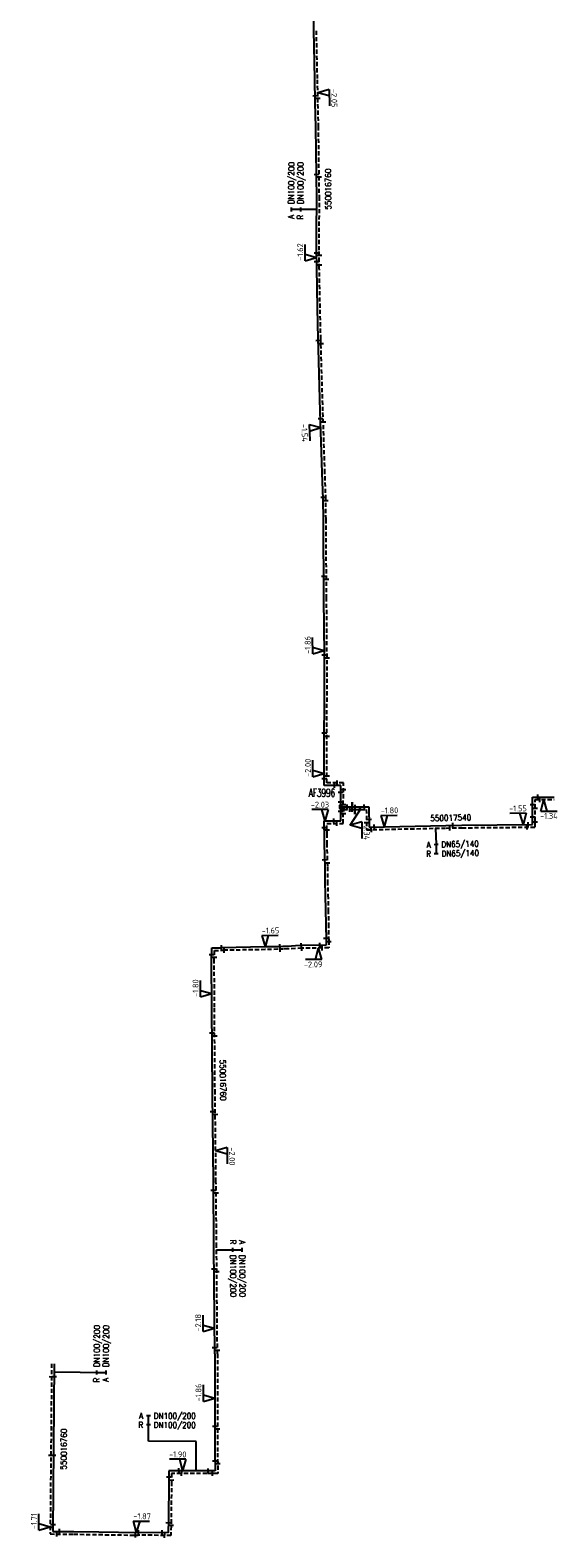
# Model space of a CAD drawing. Header units: millimetres. Extents: x 0 to 118318689, y 0 to 490460760.
# Tile 35 of 117: x 117157626 to 117238136, y 484635183 to 484865321. Entities that reach past the tile are written whole.
import ezdxf
from ezdxf.enums import TextEntityAlignment as Align

# ---------------------------------------------------------------- set-up
doc = ezdxf.new("R2010")
doc.units = ezdxf.units.MM
doc.header["$LTSCALE"] = 200
doc.linetypes.add('HIDDEN2', pattern=[4.7625, 3.175, -1.5875])
doc.layers.get('0').update_dxf_attribs({"color": 8})
for name, color, linetype in [('WT-C-AFSLUITER', 7, 'Continuous'), ('WT-C-mof', 7, 'Continuous'), ('WT-C-tstuk', 7, 'Continuous'), ('WT-I-diam', 7, 'Continuous'), ('WT-I-info', 7, 'Continuous'), ('WT-I-NAP', 7, 'Continuous'), ('WT-L-aanvoer', 6, 'Continuous'), ('WT-L-retour', 6, 'HIDDEN2')]:
    doc.layers.add(name, color=color, linetype=linetype)
doc.styles.add('DIN17', font='ROMANS.SHX', dxfattribs={"width": 0.9})
doc.styles.add('ISOCP', font='ISOCP.SHX')

# ---------------------------------------------------------------- blocks, each defined once
blk = doc.blocks.new('LR-mof')
at = {"color": 0, "linetype": 'ByBlock', "lineweight": -2}
blk.add_line((0, -0.75), (0, 0.75), dxfattribs=at)
blk = doc.blocks.new('LR-tso')
blk.add_lwpolyline([(-0.375, -0.375), (0.375, -0.375), (0.375, 0.375), (-0.375, 0.375)], close=True)
blk = doc.blocks.new('nap2')
at = {"color": 0, "linetype": 'Continuous'}
for p, q in [((1, 3.5), (-4, 3.5)), ((-1, 3.5), (0, 0)), ((1, 3.5), (0, 0))]:
    blk.add_line(p, q, dxfattribs=at)
at = {"color": 0, "linetype": 'Continuous', "style": 'ISOCP'}
for tag, p in [('*1', (-1.5, 5)), ('*2', (-4, 1.5))]:
    blk.add_attdef(tag, text='', height=1.8, dxfattribs=at).set_placement(p, align=Align.MIDDLE)
blk = doc.blocks.new('nap1')
at = {"color": 0, "linetype": 'Continuous'}
for p, q in [((-1, 3.5), (0, 0)), ((-1, 3.5), (4, 3.5)), ((1, 3.5), (0, 0))]:
    blk.add_line(p, q, dxfattribs=at)
at = {"color": 0, "linetype": 'Continuous', "style": 'ISOCP'}
for tag, p in [('*1', (1.7, 5)), ('*2', (4, 1.5))]:
    blk.add_attdef(tag, text='', height=1.8, dxfattribs=at).set_placement(p, align=Align.MIDDLE)
blk = doc.blocks.new('LR-AFS')
at = {"color": 0, "lineweight": -3, "const_width": 0.7}
blk.add_lwpolyline([(0, -1.5), (0, 1.5)], dxfattribs=at)
at = {"color": 7, "linetype": 'ByBlock', "lineweight": -2, "style": 'DIN17', "width": 0.9}
blk.add_attdef('*1', text='', height=2.5, dxfattribs=at).set_placement((0, 5), align=Align.MIDDLE)
at = {"color": 0, "linetype": 'ByBlock', "lineweight": -2, "style": 'DIN17', "width": 0.3, "flags": 1}
for tag, p in [('*2', (2.5, 1.5)), ('OCODE', (-7.5, -2.5)), ('ST', (-7.5, -5)), ('VCODE', (-2.5, -5)), ('NCODE', (-2.5, -2.5)), ('NIVO', (2.5, -5)), ('BC', (2.5, -2.5)), ('IMM', (7.5, -5)), ('RK', (7.5, -2.5)), ('VERTR', (-7.5, -10)), ('FABR', (-7.5, -7.5)), ('OPBLEN', (-2.5, -10)), ('TYPE', (-2.5, -7.5)), ('OPBOUW', (2.5, -7.5)), ('HULPST', (2.5, -10)), ('VERLSP', (7.5, -10)), ('BEDIEN', (7.5, -7.5)), ('DEKM', (-7.5, -12.5)), ('PDATUM', (-2.5, -12.5)), ('OPM', (2.5, -12.5)), ('BORD', (7.5, -12.5)), ('BORDL', (-7.5, -15)), ('BORDX', (-2.5, -15)), ('BORDY', (2.5, -15)), ('BORDZ', (7.5, -15))]:
    blk.add_attdef(tag, text='', height=1.8, dxfattribs=at).set_placement(p, align=Align.MIDDLE)
blk = doc.blocks.new('LR-hyp')
at = {"color": 7, "linetype": 'ByBlock', "lineweight": -3, "style": 'DIN17', "width": 0.9}
blk.add_attdef('*1', text='', height=1.8, dxfattribs=at).set_placement((0, 0), align=Align.MIDDLE)
at = {"color": 7, "linetype": 'ByBlock', "lineweight": -2, "style": 'DIN17', "width": 0.9, "flags": 1}
blk.add_attdef('*2', text='', height=1.8, dxfattribs=at).set_placement((0, -5), align=Align.MIDDLE)
blk = doc.blocks.new('LR-DIAO2')
at = {"color": 0, "lineweight": -3}
blk.add_line((0, 0), (0, -5), dxfattribs=at)
at = {"color": 0, "linetype": 'Continuous', "lineweight": -3}
blk.add_line((0, -5), (0, -7.8), dxfattribs=at)
at = {"color": 0, "lineweight": -3}
for points in [[(0.61, -5), (0, -5), (-0.61, -5)], [(0.61, -7.8), (0, -7.8), (-0.61, -7.8)]]:
    blk.add_lwpolyline(points, dxfattribs=at)
at = {"color": 1, "lineweight": -3, "style": 'DIN17', "width": 0.9}
for tag, p in [('*1', (-1.61, -5)), ('*2', (-1.61, -7.78))]:
    blk.add_attdef(tag, text='', height=1.8, dxfattribs=at).set_placement(p, align=Align.MIDDLE_RIGHT)
for tag, p in [('*11', (1.61, -5)), ('*12', (1.61, -7.8))]:
    blk.add_attdef(tag, text='', height=1.8, dxfattribs=at).set_placement(p, align=Align.MIDDLE_LEFT)
blk = doc.blocks.new('LR-DIAB2')
at = {"color": 0, "linetype": 'Continuous', "lineweight": -3}
blk.add_line((0, 5), (0, 7.8), dxfattribs=at)
at = {"color": 0, "lineweight": -3}
blk.add_line((0, 0), (0, 5), dxfattribs=at)
for points in [[(0.61, 7.8), (0, 7.8), (-0.61, 7.8)], [(0.61, 5), (0, 5), (-0.61, 5)]]:
    blk.add_lwpolyline(points, dxfattribs=at)
at = {"color": 1, "lineweight": -3, "style": 'DIN17', "width": 0.9}
for tag, p in [('*1', (-1.61, 7.8)), ('*2', (-1.61, 5.02))]:
    blk.add_attdef(tag, text='', height=1.8, dxfattribs=at).set_placement(p, align=Align.MIDDLE_RIGHT)
for tag, p in [('*11', (1.61, 7.8)), ('*12', (1.61, 5))]:
    blk.add_attdef(tag, text='', height=1.8, dxfattribs=at).set_placement(p, align=Align.MIDDLE_LEFT)

msp = doc.modelspace()

# ---------------------------------------------------------------- linework, layer by layer
at = {"layer": 'WT-I-diam'}
for p, q in [((117161293, 484660500), (117165263, 484660466)), ((117182950, 484649887), (117175659, 484649916)), ((117182932, 484645413), (117182950, 484649887))]:
    msp.add_line(p, q, dxfattribs=at)
at = {"layer": 'WT-I-info'}
msp.add_line((117206474, 484743968), (117208123, 484746542), dxfattribs=at)
at = {"layer": 'WT-L-aanvoer'}
for p, q in [((117200896, 484865318), (117200865, 484868822)), ((117201058, 484857914), (117200896, 484865318)), ((117201136, 484854257), (117201058, 484857914)), ((117201214, 484850508), (117201136, 484854257)), ((117201358, 484839526), (117201214, 484850508)), ((117201339, 484834513), (117201358, 484839526)), ((117201329, 484831716), (117201339, 484834513)), ((117201343, 484829012), (117201329, 484831716)), ((117201467, 484822940), (117201343, 484829012)), ((117201565, 484818179), (117201467, 484822940)), ((117201603, 484816697), (117201565, 484818179)), ((117201888, 484807187), (117201603, 484816697)), ((117202202, 484797729), (117201888, 484807187)), ((117202338, 484793735), (117202202, 484797729)), ((117202365, 484790648), (117202338, 484793735)), ((117202453, 484778577), (117202365, 484790648)), ((117202519, 484769987), (117202453, 484778577)), ((117202506, 484750032), (117202519, 484769989)), ((117205011, 484750025), (117202506, 484750032)), ((117205004, 484744640), (117205011, 484750025)), ((117205007, 484746762), (117206732, 484746752)), ((117206732, 484746752), (117208070, 484746744)), ((117208070, 484746744), (117209291, 484746750)), ((117209291, 484746750), (117209333, 484743655)), ((117234295, 484744051), (117234296, 484748252)), ((117234296, 484748252), (117237564, 484748251)), ((117202493, 484744629), (117205004, 484744640)), ((117202504, 484743272), (117202493, 484744629)), ((117209333, 484743655), (117221070, 484743913)), ((117221070, 484743913), (117223504, 484743949)), ((117223504, 484743949), (117234295, 484744051)), ((117202504, 484743272), (117202490, 484742657)), ((117202490, 484742657), (117202491, 484741212)), ((117202491, 484741212), (117202540, 484739239)), ((117202540, 484739239), (117202572, 484737553)), ((117202572, 484737553), (117202598, 484735407)), ((117202598, 484735407), (117202655, 484733300)), ((117202655, 484733300), (117202708, 484731014)), ((117202708, 484731014), (117202745, 484728886)), ((117202745, 484728886), (117202776, 484726332)), ((117195404, 484725417), (117193487, 484725372)), ((117196172, 484725439), (117195404, 484725417)), ((117196887, 484725473), (117196172, 484725439)), ((117198085, 484725555), (117196887, 484725473)), ((117199073, 484725587), (117198085, 484725555)), ((117202779, 484725638), (117199073, 484725587)), ((117202776, 484726332), (117202779, 484725638)), ((117185318, 484723235), (117185332, 484725251)), ((117185340, 484716186), (117185318, 484723235)), ((117185332, 484725251), (117186814, 484725264)), ((117193487, 484725372), (117186814, 484725264)), ((117185435, 484703015), (117185340, 484716186)), ((117185580, 484689526), (117185435, 484703015)), ((117185666, 484679647), (117185580, 484689526)), ((117185797, 484663265), (117185666, 484679647)), ((117185797, 484663265), (117185804, 484656616)), ((117161304, 484661745), (117161085, 484636170)), ((117185804, 484656616), (117185823, 484648123)), ((117185823, 484648123), (117185844, 484645412)), ((117180626, 484645422), (117178778, 484645407)), ((117178778, 484645407), (117178790, 484643728)), ((117184582, 484645406), (117180626, 484645422)), ((117185844, 484645412), (117184582, 484645406)), ((117178790, 484643728), (117178731, 484637940)), ((117178731, 484637940), (117178702, 484635953)), ((117161085, 484636170), (117164271, 484636138)), ((117164271, 484636138), (117168094, 484636081)), ((117168094, 484636081), (117174102, 484635991)), ((117178702, 484635953), (117174102, 484635991))]:
    msp.add_line(p, q, dxfattribs=at)
at = {"layer": 'WT-L-retour', "lineweight": -3}
for p, q in [((117201458, 484857923), (117201296, 484865324)), ((117201536, 484854265), (117201458, 484857923)), ((117201614, 484850515), (117201536, 484854265)), ((117201758, 484839528), (117201614, 484850515)), ((117201739, 484834511), (117201758, 484839528)), ((117201729, 484831716), (117201739, 484834511)), ((117201743, 484829017), (117201729, 484831716)), ((117201867, 484822948), (117201743, 484829017)), ((117201965, 484818188), (117201867, 484822948)), ((117202003, 484816708), (117201965, 484818188)), ((117202288, 484807199), (117202003, 484816708)), ((117202602, 484797742), (117202288, 484807199)), ((117202738, 484793743), (117202602, 484797742)), ((117202765, 484790652), (117202738, 484793743)), ((117202853, 484778580), (117202765, 484790652)), ((117202922, 484769520), (117202853, 484778580)), ((117202906, 484750431), (117202922, 484769520)), ((117205412, 484750424), (117202906, 484750431)), ((117205403, 484744241), (117205412, 484750424)), ((117205406, 484746379), (117207158, 484746369)), ((117207158, 484746369), (117208070, 484746364)), ((117208070, 484746364), (117208916, 484746368)), ((117208916, 484746368), (117208958, 484743266)), ((117234675, 484743674), (117234676, 484747871)), ((117234676, 484747871), (117237564, 484747871)), ((117202896, 484744231), (117205403, 484744241)), ((117202904, 484743269), (117202896, 484744231)), ((117202904, 484743269), (117202890, 484742652)), ((117202890, 484742652), (117202891, 484741217)), ((117208958, 484743266), (117221077, 484743533)), ((117221077, 484743533), (117223509, 484743569)), ((117223509, 484743569), (117234675, 484743674)), ((117202891, 484741217), (117202940, 484739248)), ((117202940, 484739248), (117202972, 484737559)), ((117202972, 484737559), (117202998, 484735415)), ((117202998, 484735415), (117203055, 484733310)), ((117203055, 484733310), (117203107, 484731022)), ((117203107, 484731022), (117203145, 484728892)), ((117203145, 484728892), (117203176, 484726336)), ((117203176, 484726336), (117203181, 484725243)), ((117185718, 484723238), (117185736, 484724854)), ((117185740, 484716188), (117185718, 484723238)), ((117185736, 484724854), (117187240, 484724868)), ((117193495, 484724972), (117187240, 484724868)), ((117195414, 484725018), (117193495, 484724972)), ((117196188, 484725039), (117195414, 484725018)), ((117196910, 484725074), (117196188, 484725039)), ((117198106, 484725156), (117196910, 484725074)), ((117199083, 484725187), (117198106, 484725156)), ((117203181, 484725243), (117199083, 484725187)), ((117185834, 484703019), (117185740, 484716188)), ((117185980, 484689529), (117185834, 484703019)), ((117186066, 484679650), (117185980, 484689529)), ((117186197, 484663266), (117186066, 484679650)), ((117186197, 484663266), (117186204, 484656617)), ((117160904, 484661748), (117160682, 484635774)), ((117186204, 484656617), (117186223, 484648125)), ((117186223, 484648125), (117186248, 484645014)), ((117180627, 484645022), (117179181, 484645011)), ((117179181, 484645011), (117179190, 484643727)), ((117184582, 484645006), (117180627, 484645022)), ((117186248, 484645014), (117184582, 484645006)), ((117179190, 484643727), (117179131, 484637935)), ((117179131, 484637935), (117179097, 484635550)), ((117160682, 484635774), (117164266, 484635738)), ((117164266, 484635738), (117168088, 484635681)), ((117168088, 484635681), (117174098, 484635591)), ((117179097, 484635550), (117174098, 484635591))]:
    msp.add_line(p, q, dxfattribs=at)

# ---------------------------------------------------------------- block references
at = {"layer": 'WT-C-AFSLUITER', "linetype": 'Continuous'}
ref = msp.add_blockref('LR-AFS', (117206732, 484746752), dxfattribs=dict(at, xscale=499.9999999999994, yscale=499.9999999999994, zscale=499.9999999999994, rotation=359.6702))
ref.add_attrib('*1', 'AF3996', dxfattribs={"layer": '0', "color": 7, "linetype": 'ByBlock', "lineweight": -2, "height": 1250, "rotation": 359.6702, "style": 'DIN17', "width": 0.65}).set_placement((117202140, 484748908), align=Align.MIDDLE)
at = {"layer": 'WT-C-AFSLUITER', "linetype": 'Continuous', "xscale": 499.9999999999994, "yscale": 499.9999999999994, "zscale": 499.9999999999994, "rotation": 359.6702}
msp.add_blockref('LR-AFS', (117207158, 484746369), dxfattribs=at)
at = {"layer": 'WT-C-mof', "linetype": 'Continuous'}
for p, xscale, yscale, zscale, rotation in [((117201114, 484855314), 500, 500, 500, 271.2346), ((117201522, 484854929), 500, 500, 500, 271.2346), ((117201308, 484843317), 499.9999999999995, 499.9999999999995, 499.9999999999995, 270.7504), ((117201713, 484842931), 499.9999999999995, 499.9999999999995, 499.9999999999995, 270.7504), ((117201331, 484831319), 499.9999999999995, 499.9999999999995, 499.9999999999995, 270.2811), ((117201338, 484830011), 499.9999999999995, 499.9999999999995, 499.9999999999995, 270.2811), ((117201733, 484830994), 499.9999999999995, 499.9999999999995, 499.9999999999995, 270.2811), ((117201740, 484829497), 499.9999999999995, 499.9999999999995, 499.9999999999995, 270.2811), ((117201570, 484817982), 500, 500, 500, 271.4671), ((117201983, 484817504), 500, 500, 500, 271.4671), ((117201926, 484806046), 499.9999999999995, 499.9999999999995, 499.9999999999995, 271.9031), ((117202343, 484805528), 499.9999999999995, 499.9999999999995, 499.9999999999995, 271.9031), ((117202327, 484794037), 499.9999999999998, 499.9999999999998, 499.9999999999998, 271.9434), ((117202740, 484793525), 500, 500, 500, 270.5146), ((117202428, 484781999), 500.0000000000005, 500.0000000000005, 500.0000000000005, 270.4148), ((117202832, 484781501), 500.0000000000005, 500.0000000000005, 500.0000000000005, 270.4148), ((117202519, 484769987), 500.0000000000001, 500.0000000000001, 500.0000000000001, 270.4404), ((117202922, 484769520), 500.0000000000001, 500.0000000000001, 500.0000000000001, 270.4404), ((117202511, 484757987), 499.9999999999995, 499.9999999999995, 499.9999999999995, 89.9627), ((117202912, 484757521), 500.0000000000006, 500.0000000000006, 500.0000000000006, 89.95100000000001), ((117207901, 484746365), 499.9999999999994, 499.9999999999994, 499.9999999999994, 359.6702), ((117203982, 484744635), 500, 500, 500, 0.2439999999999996), ((117204406, 484744237), 500, 500, 500, 0.2439999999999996), ((117221671, 484743542), 500, 500, 500, 0.8593), ((117222132, 484743929), 500, 500, 500, 0.8593), ((117202501, 484743613), 500, 500, 500, 270.4605), ((117202904, 484743269), 500, 500, 500, 270.4605), ((117202550, 484738701), 500.0000000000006, 500.0000000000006, 500.0000000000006, 271.0743), ((117202959, 484738211), 500.0000000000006, 500.0000000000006, 500.0000000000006, 271.0743), ((117195728, 484725426), 500.0000000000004, 500.0000000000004, 500.0000000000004, 1.596199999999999), ((117195763, 484725027), 500.0000000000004, 500.0000000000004, 500.0000000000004, 1.596199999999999), ((117199008, 484725585), 499.9999999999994, 499.9999999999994, 499.9999999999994, 1.867200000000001), ((117199047, 484725186), 499.9999999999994, 499.9999999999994, 499.9999999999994, 1.867200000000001), ((117201846, 484725625), 500, 500, 500, 0.7796999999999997), ((117202175, 484725230), 500, 500, 500, 0.7796999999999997), ((117202772, 484726706), 500.0000000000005, 500.0000000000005, 500.0000000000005, 270.7028), ((117203177, 484726214), 500.0000000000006, 500.0000000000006, 500.0000000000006, 270.2534), ((117185368, 484712250), 499.9999999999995, 499.9999999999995, 499.9999999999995, 270.4126), ((117185771, 484711827), 499.9999999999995, 499.9999999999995, 499.9999999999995, 270.4126), ((117185464, 484700248), 500.0000000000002, 500.0000000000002, 500.0000000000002, 270.6192), ((117185869, 484699828), 500.0000000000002, 500.0000000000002, 500.0000000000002, 270.6192), ((117185591, 484688252), 499.9999999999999, 499.9999999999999, 499.9999999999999, 270.4959), ((117185995, 484687828), 499.9999999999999, 499.9999999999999, 499.9999999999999, 270.4959), ((117185693, 484676250), 500, 500, 500, 270.4605), ((117186097, 484675825), 500, 500, 500, 270.4605), ((117185790, 484664252), 500, 500, 500, 270.4605), ((117186193, 484663830), 500, 500, 500, 270.4605), ((117160886, 484659734), 500.0000000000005, 500.0000000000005, 500.0000000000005, 89.51030000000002), ((117161287, 484659749), 500.0000000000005, 500.0000000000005, 500.0000000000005, 89.51030000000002), ((117185814, 484652252), 500, 500, 500, 270.1259), ((117186215, 484651830), 500, 500, 500, 270.1259), ((117160784, 484647735), 500.0000000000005, 500.0000000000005, 500.0000000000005, 89.51030000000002), ((117161184, 484647749), 500.0000000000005, 500.0000000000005, 500.0000000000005, 89.51030000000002), ((117180334, 484645420), 500, 500, 500, 0.4604999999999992), ((117180741, 484645022), 500, 500, 500, 359.7682), ((117184796, 484645407), 499.9999999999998, 499.9999999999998, 499.9999999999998, 0.2534999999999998), ((117185444, 484645010), 499.9999999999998, 499.9999999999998, 499.9999999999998, 0.2534999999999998), ((117185832, 484646947), 500, 500, 500, 270.4605), ((117186236, 484646525), 500, 500, 500, 270.4605), ((117173700, 484635597), 500, 500, 500, 359.1409), ((117174102, 484635991), 500.0000000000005, 500.0000000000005, 500.0000000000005, 179.1408651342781)]:
    msp.add_blockref('LR-mof', p, dxfattribs=dict(at, xscale=xscale, yscale=yscale, zscale=zscale, rotation=rotation))
at = {"layer": 'WT-C-mof'}
for p, xscale, yscale, zscale, rotation in [((117202507, 484751032), 500, 500, 500, 89.96272576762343), ((117202907, 484751431), 500, 500, 500, 89.95098347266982), ((117204412, 484750427), 500.0000000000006, 500.0000000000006, 500.0000000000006, 179.8505811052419), ((117204011, 484750028), 499.9999999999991, 499.9999999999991, 499.9999999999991, 179.8505811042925), ((117205010, 484749025), 500.0000000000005, 500.0000000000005, 500.0000000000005, 269.9198073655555), ((117205410, 484749424), 500.0000000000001, 500.0000000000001, 500.0000000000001, 269.919807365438), ((117235096, 484748251), 500.0000000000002, 500.0000000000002, 500.0000000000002, 359.9965523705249), ((117205008, 484747462), 499.9999999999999, 499.9999999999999, 499.9999999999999, 89.91980736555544), ((117205407, 484747079), 500.0000000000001, 500.0000000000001, 500.0000000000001, 89.919807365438), ((117206007, 484746756), 500.0000000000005, 500.0000000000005, 500.0000000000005, 359.6702058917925), ((117206406, 484746374), 500.0000000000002, 500.0000000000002, 500.0000000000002, 359.6702058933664), ((117208563, 484746746), 500.0000000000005, 500.0000000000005, 500.0000000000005, 180.287447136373), ((117234295, 484747119), 500, 500, 500, 269.9965523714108), ((117234675, 484746582), 500.0000000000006, 500.0000000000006, 500.0000000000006, 269.9965523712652), ((117235375, 484747871), 500.0000000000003, 500.0000000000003, 500.0000000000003, 359.996552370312), ((117205006, 484746062), 499.9999999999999, 499.9999999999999, 499.9999999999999, 89.91980736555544), ((117205405, 484745679), 500.0000000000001, 500.0000000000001, 500.0000000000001, 89.919807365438), ((117208944, 484744305), 500, 500, 500, 90.76566166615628), ((117209317, 484744806), 499.9999999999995, 499.9999999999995, 499.9999999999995, 90.7656616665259), ((117210132, 484743672), 500.0000000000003, 500.0000000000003, 500.0000000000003, 1.259676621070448), ((117233382, 484743662), 500.000000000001, 500.000000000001, 500.000000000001, 180.5379207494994), ((117233547, 484744044), 499.9999999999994, 499.9999999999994, 499.9999999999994, 180.5379207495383), ((117234295, 484745178), 500, 500, 500, 89.99655237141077), ((117234675, 484744424), 500.0000000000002, 500.0000000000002, 500.0000000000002, 89.9965523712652), ((117209682, 484743282), 500, 500, 500, 1.259676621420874), ((117186814, 484725264), 500, 500, 500, 0.5019986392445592), ((117185325, 484724243), 499.9999999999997, 499.9999999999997, 499.9999999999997, 270.6788761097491), ((117185725, 484723829), 500.0000000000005, 500.0000000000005, 500.0000000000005, 270.6788761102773), ((117187240, 484724837), 500, 500, 500, 0.501998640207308), ((117178785, 484644424), 500.0000000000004, 500.0000000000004, 500.0000000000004, 90.40623812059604), ((117179188, 484644011), 500.0000000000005, 500.0000000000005, 500.0000000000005, 270.4062381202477), ((117160690, 484636774), 499.9999999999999, 499.9999999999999, 499.9999999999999, 89.5103366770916), ((117161094, 484637170), 500.0000000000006, 500.0000000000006, 500.0000000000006, 89.51033667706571), ((117161682, 484635764), 500.0000000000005, 500.0000000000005, 500.0000000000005, 359.4325140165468), ((117162085, 484636160), 500, 500, 500, 359.43251401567), ((117177702, 484635962), 499.9999999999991, 499.9999999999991, 499.9999999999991, 179.5346486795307), ((117178097, 484635558), 499.9999999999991, 499.9999999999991, 499.9999999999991, 179.5346486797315), ((117178724, 484637453), 499.9999999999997, 499.9999999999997, 499.9999999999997, 89.18192183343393), ((117179118, 484637050), 500, 500, 500, 89.18192183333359)]:
    msp.add_blockref('LR-mof', p, dxfattribs=dict(at, xscale=xscale, yscale=yscale, zscale=zscale, rotation=rotation))
at = {"layer": 'WT-C-tstuk', "linetype": 'Continuous', "xscale": 499.9999999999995, "yscale": 499.9999999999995, "zscale": 499.9999999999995, "rotation": 89.91980000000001}
for p in [(117205007, 484746762), (117205406, 484746379)]:
    msp.add_blockref('LR-tso', p, dxfattribs=at)
at = {"layer": 'WT-I-diam', "linetype": 'Continuous'}
for name, p, xscale, yscale, zscale, rotation, values in [('LR-DIAB2', (117201352, 484837947), 500, 500, 500, 89.79264861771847, {'*1': 'A', '*11': 'DN100/200', '*2': 'R', '*12': 'DN100/200'}), ('LR-DIAO2', (117219495, 484743498), 500, 500, 500, 1.259676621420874, {'*1': 'A', '*11': 'DN65/140', '*2': 'R', '*12': 'DN65/140'}), ('LR-DIAB2', (117186070, 484679133), 500, 500, 500, 270.4605171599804, {'*1': 'A', '*11': 'DN100/200', '*2': 'R', '*12': 'DN100/200'}), ('LR-DIAO2', (117165263, 484660466), 499.9999999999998, 499.9999999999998, 499.9999999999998, 89.51033667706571, {'*1': 'R', '*11': 'DN100/200', '*2': 'A', '*12': 'DN100/200'}), ('LR-DIAB2', (117175659, 484649916), 499.9999999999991, 499.9999999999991, 499.9999999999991, 359.7681756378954, {'*1': 'A', '*11': 'DN100/200', '*2': 'R', '*12': 'DN100/200'})]:
    msp.add_blockref(name, p, dxfattribs=dict(at, xscale=xscale, yscale=yscale, zscale=zscale, rotation=rotation)).add_auto_attribs(values)
at = {"layer": 'WT-I-info', "linetype": 'Continuous'}
for p, xscale, yscale, zscale, rotation, values in [((117203091, 484841056), 500.0000000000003, 500.0000000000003, 500.0000000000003, 90.41477540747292, {'*1': '550016760'}), ((117221798, 484745090), 500.0000000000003, 500.0000000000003, 500.0000000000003, 1.259676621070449, {'*1': '550017540'}), ((117187044, 484705045), 500.0000000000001, 500.0000000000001, 500.0000000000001, 270.6192456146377, {'*1': '550016760'}), ((117162753, 484648725), 500.0000000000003, 500.0000000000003, 500.0000000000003, 89.51033667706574, {'*1': '550016760'})]:
    msp.add_blockref('LR-hyp', p, dxfattribs=dict(at, xscale=xscale, yscale=yscale, zscale=zscale, rotation=rotation)).add_auto_attribs(values)
at = {"layer": 'WT-I-NAP', "linetype": 'Continuous'}
ref = msp.add_blockref('nap1', (117201505, 484855735), dxfattribs=dict(at, xscale=500, yscale=500, zscale=500, rotation=271.2345692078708))
ref.add_attrib('*1', '-2.05', dxfattribs={"layer": '0', "color": 1, "linetype": 'Continuous', "height": 900, "rotation": 271.23457, "style": 'ISOCP'}).set_placement((117204022, 484854939), align=Align.MIDDLE)
ref = msp.add_blockref('nap1', (117201335, 484830624), dxfattribs=dict(at, xscale=500.0000000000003, yscale=500.0000000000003, zscale=500.0000000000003, rotation=90.28112690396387))
ref.add_attrib('*1', '-1.62', dxfattribs={"layer": '0', "color": 1, "linetype": 'Continuous', "height": 900, "rotation": 90.28113, "style": 'ISOCP'}).set_placement((117198830, 484831462), align=Align.MIDDLE)
ref = msp.add_blockref('nap2', (117201971, 484804684), dxfattribs=dict(at, xscale=500.0000000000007, yscale=500.0000000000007, zscale=500.0000000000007, rotation=91.90313617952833))
ref.add_attrib('*1', '-1.54', dxfattribs={"layer": '0', "color": 1, "linetype": 'Continuous', "height": 900, "rotation": 271.90314, "style": 'ISOCP'}).set_placement((117199497, 484803851), align=Align.MIDDLE)
ref = msp.add_blockref('nap1', (117202479, 484770650), dxfattribs=dict(at, xscale=500, yscale=500, zscale=500, rotation=90.44036258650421))
ref.add_attrib('*1', '-1.86', dxfattribs={"layer": '0', "color": 1, "linetype": 'Continuous', "height": 900, "rotation": 90.44036, "style": 'ISOCP'}).set_placement((117199973, 484771482), align=Align.MIDDLE)
ref = msp.add_blockref('nap1', (117202507, 484751869), dxfattribs=dict(at, xscale=500, yscale=500, zscale=500, rotation=89.96272577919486))
ref.add_attrib('*1', '-2.00', dxfattribs={"layer": '0', "color": 1, "linetype": 'Continuous', "height": 900, "rotation": 89.96273, "style": 'ISOCP'}).set_placement((117200008, 484752721), align=Align.MIDDLE)
ref = msp.add_blockref('nap2', (117202592, 484744604), dxfattribs=dict(at, xscale=500, yscale=500, zscale=500))
ref.add_attrib('*1', '-2.03', dxfattribs={"layer": '0', "color": 1, "linetype": 'Continuous', "height": 900, "style": 'ISOCP'}).set_placement((117201842, 484747104), align=Align.MIDDLE)
ref = msp.add_blockref('nap1', (117211658, 484743706), dxfattribs=dict(at, xscale=500, yscale=500, zscale=500, rotation=1.259676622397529))
ref.add_attrib('*1', '-1.80', dxfattribs={"layer": '0', "color": 1, "linetype": 'Continuous', "height": 900, "rotation": 1.25968, "style": 'ISOCP'}).set_placement((117212454, 484746224), align=Align.MIDDLE)
ref = msp.add_blockref('nap2', (117232828, 484744037), dxfattribs=dict(at, xscale=500, yscale=500, zscale=500, rotation=0.537920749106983))
ref.add_attrib('*1', '-1.55', dxfattribs={"layer": '0', "color": 1, "linetype": 'Continuous', "height": 900, "rotation": 0.53792, "style": 'ISOCP'}).set_placement((117232055, 484746530), align=Align.MIDDLE)
ref = msp.add_blockref('nap2', (117236019, 484747871), dxfattribs=dict(at, xscale=500.0000000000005, yscale=500.0000000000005, zscale=500.0000000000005, rotation=179.9965523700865))
ref.add_attrib('*1', '-1.34', dxfattribs={"layer": '0', "color": 1, "linetype": 'Continuous', "height": 900, "rotation": 359.99655, "style": 'ISOCP'}).set_placement((117236769, 484745371), align=Align.MIDDLE)
ref = msp.add_blockref('nap1', (117206474, 484743968), dxfattribs=dict(at, xscale=499.999999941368, yscale=499.999999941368, zscale=499.999999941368, rotation=269.6702058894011))
ref.add_attrib('*1', '-2.34', dxfattribs={"layer": '0', "color": 1, "linetype": 'Continuous', "height": 900, "rotation": 269.67021, "style": 'ISOCP'}).set_placement((117208969, 484743103), align=Align.MIDDLE)
ref = msp.add_blockref('nap1', (117193487, 484725372), dxfattribs=dict(at, xscale=500, yscale=500, zscale=500, rotation=0.9265060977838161))
ref.add_attrib('*1', '-1.65', dxfattribs={"layer": '0', "color": 1, "linetype": 'Continuous', "height": 900, "rotation": 0.92651, "style": 'ISOCP'}).set_placement((117194297, 484727885), align=Align.MIDDLE)
ref = msp.add_blockref('nap1', (117201615, 484725222), dxfattribs=dict(at, xscale=500, yscale=500, zscale=500, rotation=180.7796555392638))
ref.add_attrib('*1', '-2.09', dxfattribs={"layer": '0', "color": 1, "linetype": 'Continuous', "height": 900, "rotation": 0.77966, "style": 'ISOCP'}).set_placement((117200799, 484722711), align=Align.MIDDLE)
ref = msp.add_blockref('nap1', (117185361, 484718251), dxfattribs=dict(at, xscale=500.0000000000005, yscale=500.0000000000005, zscale=500.0000000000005, rotation=90.17434898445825))
ref.add_attrib('*1', '-1.80', dxfattribs={"layer": '0', "color": 1, "linetype": 'Continuous', "height": 900, "rotation": 90.17435, "style": 'ISOCP'}).set_placement((117182858, 484719094), align=Align.MIDDLE)
ref = msp.add_blockref('nap1', (117185929, 484694234), dxfattribs=dict(at, xscale=500.0000000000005, yscale=500.0000000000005, zscale=500.0000000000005, rotation=270.6192456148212))
ref.add_attrib('*1', '-2.00', dxfattribs={"layer": '0', "color": 1, "linetype": 'Continuous', "height": 900, "rotation": 270.61925, "style": 'ISOCP'}).set_placement((117188438, 484693411), align=Align.MIDDLE)
ref = msp.add_blockref('nap1', (117185766, 484667184), dxfattribs=dict(at, xscale=500.0000000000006, yscale=500.0000000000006, zscale=500.0000000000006, rotation=90.46051717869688))
ref.add_attrib('*1', '-2.18', dxfattribs={"layer": '0', "color": 1, "linetype": 'Continuous', "height": 900, "rotation": 90.46052, "style": 'ISOCP'}).set_placement((117183259, 484668014), align=Align.MIDDLE)
ref = msp.add_blockref('nap1', (117185804, 484656521), dxfattribs=dict(at, xscale=500.0000000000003, yscale=500.0000000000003, zscale=500.0000000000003, rotation=90.1259325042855))
ref.add_attrib('*1', '-1.86', dxfattribs={"layer": '0', "color": 1, "linetype": 'Continuous', "height": 900, "rotation": 90.12593, "style": 'ISOCP'}).set_placement((117183302, 484657365), align=Align.MIDDLE)
ref = msp.add_blockref('nap2', (117180883, 484645421), dxfattribs=dict(at, xscale=500, yscale=500, zscale=500, rotation=359.7681756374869))
ref.add_attrib('*1', '-1.90', dxfattribs={"layer": '0', "color": 1, "linetype": 'Continuous', "height": 900, "rotation": 359.76818, "style": 'ISOCP'}).set_placement((117180143, 484647924), align=Align.MIDDLE)
ref = msp.add_blockref('nap1', (117160691, 484636849), dxfattribs=dict(at, xscale=500.0000000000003, yscale=500.0000000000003, zscale=500.0000000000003, rotation=89.51033667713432))
ref.add_attrib('*1', '-1.71', dxfattribs={"layer": '0', "color": 1, "linetype": 'Continuous', "height": 900, "rotation": 89.51034, "style": 'ISOCP'}).set_placement((117158198, 484637721), align=Align.MIDDLE)
ref = msp.add_blockref('nap1', (117173812, 484635995), dxfattribs=dict(at, xscale=500, yscale=500, zscale=500, rotation=359.1408664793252))
ref.add_attrib('*1', '-1.87', dxfattribs={"layer": '0', "color": 1, "linetype": 'Continuous', "height": 900, "rotation": 359.14087, "style": 'ISOCP'}).set_placement((117174700, 484638482), align=Align.MIDDLE)

doc.saveas('drawing.dxf')
